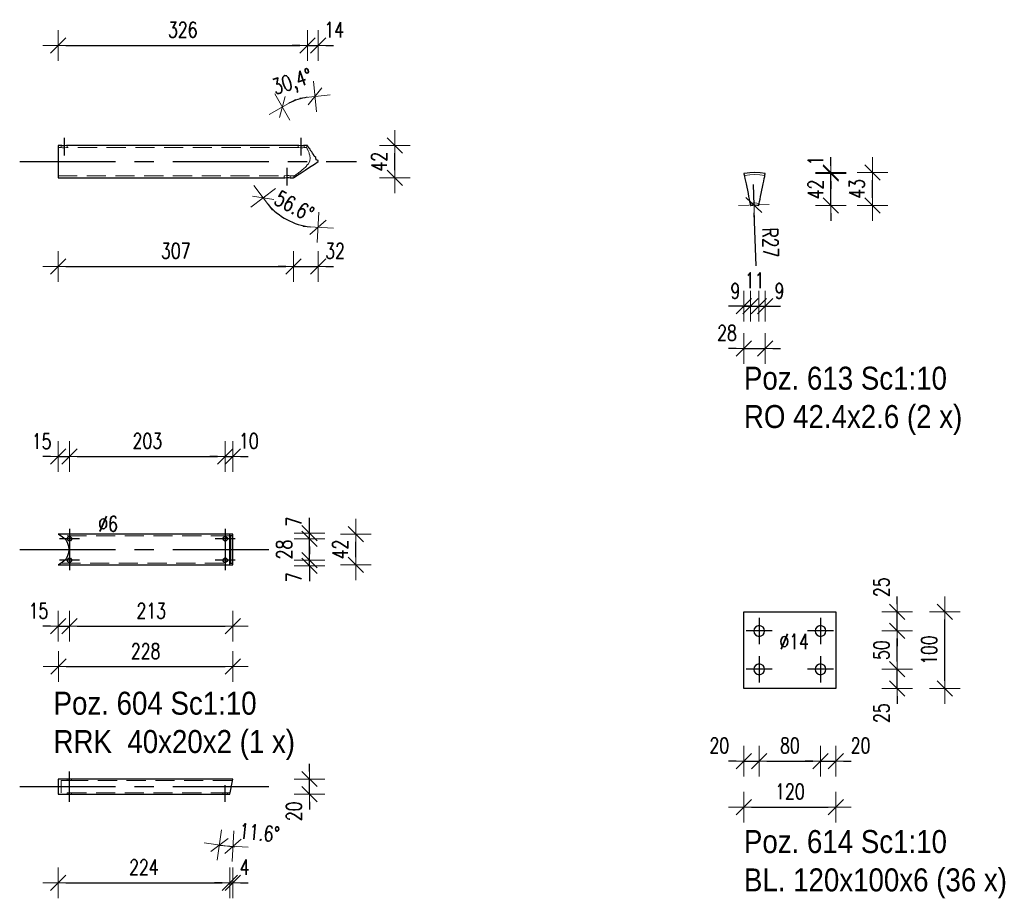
# Model space of a CAD drawing. Header units: millimetres. Extents: x -848 to 5, y 10127 to 10797.
# Tile 28 of 39: x -394 to -266, y 10272 to 10386. Entities that reach past the tile are written whole.
import ezdxf

# ---------------------------------------------------------------- set-up
doc = ezdxf.new("R2010")
doc.units = ezdxf.units.MM
doc.header["$LTSCALE"] = 10
doc.linetypes.add('HIDDEN', pattern=[0.375, 0.25, -0.125])
doc.linetypes.add('MITTE', pattern=[2, 1.25, -0.25, 0.25, -0.25])
doc.layers.get('Defpoints').update_dxf_attribs({"color": 1})
for name, color, linetype, lineweight in [('PS_DIM', 4, 'Continuous', 13), ('PS_Hidden', 2, 'HIDDEN', 9), ('PS_Plate', 35, 'Continuous', 30), ('PS_Shape', 161, 'Continuous', 30), ('PS_SOLID', 7, 'Continuous', 30), ('PS_TEXT', 3, 'Continuous', 18)]:
    doc.layers.add(name, color=color, linetype=linetype, lineweight=lineweight)
doc.layers.add('PS_Mid', color=5, linetype='MITTE')
doc.styles.add('gil', font='txt', dxfattribs={"width": 0.9})
doc.styles.add('simplex', font='simplex.shx', dxfattribs={"width": 0.75})
doc.dimstyles.new('1_10_PRZ', dxfattribs={"dimtxt": 2, "dimasz": 1, "dimexe": 2, "dimexo": 5, "dimgap": 1, "dimtad": 1, "dimdec": 0, "dimlfac": 10, "dimtxsty": 'simplex', "dimblk": 'dimznak', "dimcen": 2, "dimse1": 1, "dimse2": 1, "dimclrt": 3, "dimadec": 1, "dimazin": 0, "dimtfac": 1, "dimtdec": 0, "dimtix": 1, "dimtmove": 2, "dimatfit": 3, "dimldrblk": 'dim-grot', "dimfxl": 1, "dimarcsym": 0})
doc.dimstyles.new('1_10_PRZ_DS1-LS10', dxfattribs={"dimtxt": 2, "dimasz": 1, "dimexe": 2, "dimexo": 5, "dimgap": 1, "dimtad": 1, "dimdec": 0, "dimlfac": 10, "dimtxsty": 'simplex', "dimblk": 'dimznak', "dimcen": 2, "dimse1": 1, "dimse2": 1, "dimclrt": 3, "dimadec": 1, "dimazin": 0, "dimtfac": 1, "dimtdec": 0, "dimtix": 1, "dimtmove": 2, "dimatfit": 3, "dimldrblk": 'dim-grot', "dimfxl": 1, "dimarcsym": 0})

# ---------------------------------------------------------------- blocks, each defined once
blk = doc.blocks.new('dimznak')
at = {"color": 0}
for points in [[(0, 2), (0, -2)], [(-2, 0), (2, 0)]]:
    blk.add_lwpolyline(points, dxfattribs=at)
at = {"color": 2}
blk.add_lwpolyline([(1, 1), (-1, -1)], dxfattribs=at)
blk = doc.blocks.new('*D405')
at = {"layer": 'Defpoints', "color": 0, "transparency": 16777216}
for p in [(-355.24, 10367.93), (-358.45, 10365.81), (-355.24, 10364.08), (-360.48, 10361.15)]:
    blk.add_point(p, dxfattribs=at)
at = {"layer": 'PS_DIM', "color": 0, "lineweight": -2, "transparency": 16777216}
blk.add_arc((-355.24, 10367.93), 8.58, 220.0859, 263.3148, dxfattribs=at)
for p, rotation in [((-362.4, 10363.21), 126.7432919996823), ((-355.24, 10359.36), 356.6574131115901)]:
    blk.add_blockref('dimznak', p, dxfattribs=dict(at, rotation=rotation))
at = {"layer": 'PS_DIM', "color": 3, "transparency": 16777216, "insert": (-358.35, 10362.14), "char_height": 2, "attachment_point": 5, "rotation": 331.7004, "style": 'simplex'}
blk.add_mtext('56.6%%d', dxfattribs=at)
blk = doc.blocks.new('dim-grot')
blk.add_hatch(color=256).paths.add_polyline_path([(0, 0), (-2, 0.5), (-2, -0.5)])
blk.add_lwpolyline([(0, 0), (-2, 0.5), (-2, -0.5), (0, 0)])
blk = doc.blocks.new('*D408')
at = {"layer": 'Defpoints', "color": 0, "transparency": 16777216}
for p in [(-366.34, 10329.45), (-366.34, 10319.45), (-367.36, 10315.93)]:
    blk.add_point(p, dxfattribs=at)
at = {"layer": 'PS_DIM', "color": 0, "lineweight": -2, "transparency": 16777216}
for p, q in [((-368.36, 10329.45), (-369.36, 10329.45)), ((-367.36, 10329.45), (-366.34, 10329.45)), ((-365.34, 10329.45), (-364.34, 10329.45))]:
    blk.add_line(p, q, dxfattribs=at)
blk.add_blockref('dimznak', (-367.36, 10329.45), dxfattribs=at)
at = {"layer": 'PS_DIM', "color": 0, "lineweight": -2, "transparency": 16777216, "rotation": 180}
blk.add_blockref('dimznak', (-366.34, 10329.45), dxfattribs=at)
at = {"layer": 'PS_DIM', "color": 3, "transparency": 16777216, "insert": (-364.27, 10331.49), "char_height": 2, "attachment_point": 5, "style": 'simplex'}
blk.add_mtext('10', dxfattribs=at)
blk = doc.blocks.new('*D409')
at = {"layer": 'Defpoints', "color": 0, "transparency": 16777216}
for p in [(-367.36, 10315.93), (-356.34, 10315.93), (-389.86, 10315.21)]:
    blk.add_point(p, dxfattribs=at)
at = {"layer": 'PS_DIM', "color": 0, "lineweight": -2, "transparency": 16777216}
for p, q in [((-356.34, 10316.93), (-356.34, 10317.93)), ((-356.34, 10315.21), (-356.34, 10315.93)), ((-356.34, 10314.21), (-356.34, 10313.21))]:
    blk.add_line(p, q, dxfattribs=at)
for p, rotation in [((-356.34, 10315.93), 270), ((-356.34, 10315.21), 90)]:
    blk.add_blockref('dimznak', p, dxfattribs=dict(at, rotation=rotation))
at = {"layer": 'PS_DIM', "color": 3, "transparency": 16777216, "insert": (-358.38, 10313.71), "char_height": 2, "attachment_point": 5, "rotation": 90, "style": 'simplex'}
blk.add_mtext('7', dxfattribs=at)
blk = doc.blocks.new('*D410')
at = {"layer": 'Defpoints', "color": 0, "transparency": 16777216}
for p in [(-367.36, 10318.73), (-356.34, 10318.73), (-367.36, 10315.93)]:
    blk.add_point(p, dxfattribs=at)
at = {"layer": 'PS_DIM', "color": 0, "lineweight": -2, "transparency": 16777216}
for p, q in [((-356.34, 10319.73), (-356.34, 10320.73)), ((-356.34, 10315.93), (-356.34, 10318.73)), ((-356.34, 10314.93), (-356.34, 10313.93))]:
    blk.add_line(p, q, dxfattribs=at)
for p, rotation in [((-356.34, 10318.73), 270), ((-356.34, 10315.93), 90)]:
    blk.add_blockref('dimznak', p, dxfattribs=dict(at, rotation=rotation))
at = {"layer": 'PS_DIM', "color": 3, "transparency": 16777216, "insert": (-359.65, 10317.33), "char_height": 2, "attachment_point": 5, "rotation": 90, "style": 'simplex'}
blk.add_mtext('28', dxfattribs=at)
blk = doc.blocks.new('*D411')
at = {"layer": 'Defpoints', "color": 0, "transparency": 16777216}
for p in [(-366.34, 10319.45), (-356.34, 10319.45), (-367.36, 10318.73)]:
    blk.add_point(p, dxfattribs=at)
at = {"layer": 'PS_DIM', "color": 0, "lineweight": -2, "transparency": 16777216}
for p, q in [((-356.34, 10320.45), (-356.34, 10321.45)), ((-356.34, 10318.73), (-356.34, 10319.45)), ((-356.34, 10317.73), (-356.34, 10316.73))]:
    blk.add_line(p, q, dxfattribs=at)
for p, rotation in [((-356.34, 10319.45), 270), ((-356.34, 10318.73), 90)]:
    blk.add_blockref('dimznak', p, dxfattribs=dict(at, rotation=rotation))
at = {"layer": 'PS_DIM', "color": 3, "transparency": 16777216, "insert": (-358.38, 10320.95), "char_height": 2, "attachment_point": 5, "rotation": 90, "style": 'simplex'}
blk.add_mtext('7', dxfattribs=at)
blk = doc.blocks.new('*D414')
at = {"layer": 'Defpoints', "color": 0, "transparency": 16777216}
for p in [(-366.34, 10287.39), (-366.76, 10285.39), (-366.34, 10273.83)]:
    blk.add_point(p, dxfattribs=at)
at = {"layer": 'PS_DIM', "color": 0, "lineweight": -2, "transparency": 16777216}
for p, q in [((-367.76, 10273.83), (-368.76, 10273.83)), ((-366.76, 10273.83), (-366.34, 10273.83)), ((-365.34, 10273.83), (-364.34, 10273.83))]:
    blk.add_line(p, q, dxfattribs=at)
blk.add_blockref('dimznak', (-366.76, 10273.83), dxfattribs=at)
at = {"layer": 'PS_DIM', "color": 0, "lineweight": -2, "transparency": 16777216, "rotation": 180}
blk.add_blockref('dimznak', (-366.34, 10273.83), dxfattribs=at)
at = {"layer": 'PS_DIM', "color": 3, "transparency": 16777216, "insert": (-364.81, 10275.87), "char_height": 2, "attachment_point": 5, "style": 'simplex'}
blk.add_mtext('4', dxfattribs=at)
blk = doc.blocks.new('*D415')
at = {"layer": 'Defpoints', "color": 0, "transparency": 16777216}
for p in [(-366.34, 10287.39), (-356.34, 10287.39), (-366.34, 10285.39)]:
    blk.add_point(p, dxfattribs=at)
at = {"layer": 'PS_DIM', "color": 0, "lineweight": -2, "transparency": 16777216}
for p, q in [((-356.34, 10288.39), (-356.34, 10289.39)), ((-356.34, 10285.39), (-356.34, 10287.39)), ((-356.34, 10284.39), (-356.34, 10283.39))]:
    blk.add_line(p, q, dxfattribs=at)
for p, rotation in [((-356.34, 10287.39), 270), ((-356.34, 10285.39), 90)]:
    blk.add_blockref('dimznak', p, dxfattribs=dict(at, rotation=rotation))
at = {"layer": 'PS_DIM', "color": 3, "transparency": 16777216, "insert": (-358.38, 10283.17), "char_height": 2, "attachment_point": 5, "rotation": 90, "style": 'simplex'}
blk.add_mtext('20', dxfattribs=at)
blk = doc.blocks.new('*D438')
at = {"layer": 'Defpoints', "color": 0, "transparency": 16777216}
for p in [(-299.67, 10362.22), (-296.88, 10362.22), (-296.88, 10343.54)]:
    blk.add_point(p, dxfattribs=at)
at = {"layer": 'PS_DIM', "color": 0, "lineweight": -2, "transparency": 16777216}
for p, q in [((-300.67, 10343.54), (-301.67, 10343.54)), ((-299.67, 10343.54), (-296.88, 10343.54)), ((-295.88, 10343.54), (-294.88, 10343.54))]:
    blk.add_line(p, q, dxfattribs=at)
blk.add_blockref('dimznak', (-299.67, 10343.54), dxfattribs=at)
at = {"layer": 'PS_DIM', "color": 0, "lineweight": -2, "transparency": 16777216, "rotation": 180}
blk.add_blockref('dimznak', (-296.88, 10343.54), dxfattribs=at)
at = {"layer": 'PS_DIM', "color": 3, "transparency": 16777216, "insert": (-301.88, 10345.58), "char_height": 2, "attachment_point": 5, "style": 'simplex'}
blk.add_mtext('28', dxfattribs=at)
blk = doc.blocks.new('*D440')
at = {"layer": 'Defpoints', "color": 0, "transparency": 16777216}
for p in [(-297.67, 10301.7), (-299.67, 10299.2), (-297.67, 10289.73)]:
    blk.add_point(p, dxfattribs=at)
at = {"layer": 'PS_DIM', "color": 0, "lineweight": -2, "transparency": 16777216}
for p, q in [((-300.67, 10289.73), (-301.67, 10289.73)), ((-299.67, 10289.73), (-297.67, 10289.73)), ((-296.67, 10289.73), (-295.67, 10289.73))]:
    blk.add_line(p, q, dxfattribs=at)
blk.add_blockref('dimznak', (-299.67, 10289.73), dxfattribs=at)
at = {"layer": 'PS_DIM', "color": 0, "lineweight": -2, "transparency": 16777216, "rotation": 180}
blk.add_blockref('dimznak', (-297.67, 10289.73), dxfattribs=at)
at = {"layer": 'PS_DIM', "color": 3, "transparency": 16777216, "insert": (-302.88, 10291.77), "char_height": 2, "attachment_point": 5, "style": 'simplex'}
blk.add_mtext('20', dxfattribs=at)
blk = doc.blocks.new('*D442')
at = {"layer": 'Defpoints', "color": 0, "transparency": 16777216}
for p in [(-289.67, 10301.7), (-287.67, 10299.2), (-287.67, 10289.73)]:
    blk.add_point(p, dxfattribs=at)
at = {"layer": 'PS_DIM', "color": 0, "lineweight": -2, "transparency": 16777216}
for p, q in [((-290.67, 10289.73), (-291.67, 10289.73)), ((-289.67, 10289.73), (-287.67, 10289.73)), ((-286.67, 10289.73), (-285.67, 10289.73))]:
    blk.add_line(p, q, dxfattribs=at)
blk.add_blockref('dimznak', (-289.67, 10289.73), dxfattribs=at)
at = {"layer": 'PS_DIM', "color": 0, "lineweight": -2, "transparency": 16777216, "rotation": 180}
blk.add_blockref('dimznak', (-287.67, 10289.73), dxfattribs=at)
at = {"layer": 'PS_DIM', "color": 3, "transparency": 16777216, "insert": (-284.45, 10291.77), "char_height": 2, "attachment_point": 5, "style": 'simplex'}
blk.add_mtext('20', dxfattribs=at)
blk = doc.blocks.new('*D445')
at = {"layer": 'Defpoints', "color": 0, "transparency": 16777216}
for p in [(-289.67, 10301.7), (-279.67, 10301.7), (-287.67, 10299.2)]:
    blk.add_point(p, dxfattribs=at)
at = {"layer": 'PS_DIM', "color": 0, "lineweight": -2, "transparency": 16777216}
for p, q in [((-279.67, 10302.7), (-279.67, 10303.7)), ((-279.67, 10299.2), (-279.67, 10301.7)), ((-279.67, 10298.2), (-279.67, 10297.2))]:
    blk.add_line(p, q, dxfattribs=at)
for p, rotation in [((-279.67, 10301.7), 270), ((-279.67, 10299.2), 90)]:
    blk.add_blockref('dimznak', p, dxfattribs=dict(at, rotation=rotation))
at = {"layer": 'PS_DIM', "color": 3, "transparency": 16777216, "insert": (-281.71, 10295.98), "char_height": 2, "attachment_point": 5, "rotation": 90, "style": 'simplex'}
blk.add_mtext('25', dxfattribs=at)
blk = doc.blocks.new('*D447')
at = {"layer": 'Defpoints', "color": 0, "transparency": 16777216}
for p in [(-287.67, 10309.2), (-279.67, 10309.2), (-289.67, 10306.7)]:
    blk.add_point(p, dxfattribs=at)
at = {"layer": 'PS_DIM', "color": 0, "lineweight": -2, "transparency": 16777216}
for p, q in [((-279.67, 10310.2), (-279.67, 10311.2)), ((-279.67, 10306.7), (-279.67, 10309.2)), ((-279.67, 10305.7), (-279.67, 10304.7))]:
    blk.add_line(p, q, dxfattribs=at)
for p, rotation in [((-279.67, 10309.2), 270), ((-279.67, 10306.7), 90)]:
    blk.add_blockref('dimznak', p, dxfattribs=dict(at, rotation=rotation))
at = {"layer": 'PS_DIM', "color": 3, "transparency": 16777216, "insert": (-281.71, 10312.41), "char_height": 2, "attachment_point": 5, "rotation": 90, "style": 'simplex'}
blk.add_mtext('25', dxfattribs=at)
blk = doc.blocks.new('*D558')
at = {"layer": 'Defpoints', "color": 0, "transparency": 16777216}
for p in [(-357.14, 10376.24), (-355.64, 10376.44), (-356.62, 10370.04), (-355.24, 10367.93), (-355.24, 10367.93)]:
    blk.add_point(p, dxfattribs=at)
at = {"layer": 'PS_DIM', "color": 0, "lineweight": -2, "transparency": 16777216}
blk.add_arc((-355.24, 10367.93), 8.52, 99.4589, 116.4472, dxfattribs=at)
for p, rotation in [((-355.64, 10376.44), 6.095040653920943), ((-359.9, 10375.06), 209.8110483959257)]:
    blk.add_blockref('dimznak', p, dxfattribs=dict(at, rotation=rotation))
at = {"layer": 'PS_DIM', "color": 3, "transparency": 16777216, "insert": (-358.54, 10378.12), "char_height": 2, "attachment_point": 5, "rotation": 17.953, "style": 'simplex'}
blk.add_mtext('30,4°', dxfattribs=at)
blk = doc.blocks.new('*D560')
at = {"layer": 'Defpoints', "color": 0, "transparency": 16777216}
for p in [(-355.24, 10367.93), (-358.45, 10365.81), (-355.24, 10354.25)]:
    blk.add_point(p, dxfattribs=at)
at = {"layer": 'PS_DIM', "color": 0, "lineweight": -2, "transparency": 16777216}
for p, q in [((-359.45, 10354.25), (-360.45, 10354.25)), ((-358.45, 10354.25), (-355.24, 10354.25)), ((-354.24, 10354.25), (-353.24, 10354.25))]:
    blk.add_line(p, q, dxfattribs=at)
blk.add_blockref('dimznak', (-358.45, 10354.25), dxfattribs=at)
at = {"layer": 'PS_DIM', "color": 0, "lineweight": -2, "transparency": 16777216, "rotation": 180}
blk.add_blockref('dimznak', (-355.24, 10354.25), dxfattribs=at)
at = {"layer": 'PS_DIM', "color": 3, "transparency": 16777216, "insert": (-353.02, 10356.29), "char_height": 2, "attachment_point": 5, "style": 'simplex'}
blk.add_mtext('32', dxfattribs=at)
blk = doc.blocks.new('*D562')
at = {"layer": 'Defpoints', "color": 0, "transparency": 16777216}
for p in [(-355.24, 10383.1), (-356.62, 10370.04), (-355.24, 10367.93)]:
    blk.add_point(p, dxfattribs=at)
at = {"layer": 'PS_DIM', "color": 0, "lineweight": -2, "transparency": 16777216}
for p, q in [((-357.62, 10383.1), (-358.62, 10383.1)), ((-356.62, 10383.1), (-355.24, 10383.1)), ((-354.24, 10383.1), (-353.24, 10383.1))]:
    blk.add_line(p, q, dxfattribs=at)
blk.add_blockref('dimznak', (-356.62, 10383.1), dxfattribs=at)
at = {"layer": 'PS_DIM', "color": 0, "lineweight": -2, "transparency": 16777216, "rotation": 180}
blk.add_blockref('dimznak', (-355.24, 10383.1), dxfattribs=at)
at = {"layer": 'PS_DIM', "color": 3, "transparency": 16777216, "insert": (-353.13, 10385.14), "char_height": 2, "attachment_point": 5, "style": 'simplex'}
blk.add_mtext('14', dxfattribs=at)
blk = doc.blocks.new('*D563')
at = {"layer": 'Defpoints', "color": 0, "transparency": 16777216}
for p in [(-387.67, 10315.93), (-389.17, 10315.33), (-387.67, 10307.33)]:
    blk.add_point(p, dxfattribs=at)
at = {"layer": 'PS_DIM', "color": 0, "lineweight": -2, "transparency": 16777216}
for p, q in [((-390.17, 10307.33), (-391.17, 10307.33)), ((-389.17, 10307.33), (-387.67, 10307.33)), ((-386.67, 10307.33), (-385.67, 10307.33))]:
    blk.add_line(p, q, dxfattribs=at)
blk.add_blockref('dimznak', (-389.17, 10307.33), dxfattribs=at)
at = {"layer": 'PS_DIM', "color": 0, "lineweight": -2, "transparency": 16777216, "rotation": 180}
blk.add_blockref('dimznak', (-387.67, 10307.33), dxfattribs=at)
at = {"layer": 'PS_DIM', "color": 3, "transparency": 16777216, "insert": (-391.72, 10309.33), "char_height": 2, "attachment_point": 5, "style": 'simplex'}
blk.add_mtext('15', dxfattribs=at)
blk = doc.blocks.new('*D565')
at = {"layer": 'Defpoints', "color": 0, "transparency": 16777216}
for p in [(-387.67, 10329.45), (-389.15, 10319.33), (-387.67, 10318.73)]:
    blk.add_point(p, dxfattribs=at)
at = {"layer": 'PS_DIM', "color": 0, "lineweight": -2, "transparency": 16777216}
for p, q in [((-390.15, 10329.45), (-391.15, 10329.45)), ((-389.15, 10329.45), (-387.67, 10329.45)), ((-386.67, 10329.45), (-385.67, 10329.45))]:
    blk.add_line(p, q, dxfattribs=at)
blk.add_blockref('dimznak', (-389.15, 10329.45), dxfattribs=at)
at = {"layer": 'PS_DIM', "color": 0, "lineweight": -2, "transparency": 16777216, "rotation": 180}
blk.add_blockref('dimznak', (-387.67, 10329.45), dxfattribs=at)
at = {"layer": 'PS_DIM', "color": 3, "transparency": 16777216, "insert": (-391.3, 10331.45), "char_height": 2, "attachment_point": 5, "style": 'simplex'}
blk.add_mtext('15', dxfattribs=at)
blk = doc.blocks.new('*D609')
at = {"layer": 'Defpoints', "color": 0, "transparency": 16777216}
for p in [(-296.88, 10366.37), (-288.31, 10366.37), (-297.74, 10362.22)]:
    blk.add_point(p, dxfattribs=at)
at = {"layer": 'PS_DIM', "color": 0, "lineweight": -2, "transparency": 16777216}
for p, q in [((-288.31, 10367.37), (-288.31, 10368.37)), ((-288.31, 10362.22), (-288.31, 10366.37)), ((-288.31, 10361.22), (-288.31, 10360.22))]:
    blk.add_line(p, q, dxfattribs=at)
for p, rotation in [((-288.31, 10366.37), 270), ((-288.31, 10362.22), 90)]:
    blk.add_blockref('dimznak', p, dxfattribs=dict(at, rotation=rotation))
at = {"layer": 'PS_DIM', "color": 3, "transparency": 16777216, "insert": (-290.31, 10364.3), "char_height": 2, "attachment_point": 5, "rotation": 90, "style": 'simplex'}
blk.add_mtext('42', dxfattribs=at)
blk = doc.blocks.new('*D610')
at = {"layer": 'Defpoints', "color": 0, "transparency": 16777216}
for p in [(-298.23, 10366.52), (-296.88, 10366.37), (-288.31, 10366.52)]:
    blk.add_point(p, dxfattribs=at)
at = {"layer": 'PS_DIM', "color": 0, "lineweight": -2, "transparency": 16777216}
for p, q in [((-288.31, 10367.52), (-288.31, 10368.52)), ((-288.31, 10366.37), (-288.31, 10366.52)), ((-288.31, 10365.37), (-288.31, 10364.37))]:
    blk.add_line(p, q, dxfattribs=at)
for p, rotation in [((-288.31, 10366.52), 270), ((-288.31, 10366.37), 90)]:
    blk.add_blockref('dimznak', p, dxfattribs=dict(at, rotation=rotation))
at = {"layer": 'PS_DIM', "color": 3, "transparency": 16777216, "insert": (-290.31, 10368.06), "char_height": 2, "attachment_point": 5, "rotation": 90, "style": 'simplex'}
blk.add_mtext('1', dxfattribs=at)
blk = doc.blocks.new('*D611')
at = {"layer": 'Defpoints', "color": 0, "transparency": 16777216}
for p in [(-299.67, 10366.37), (-298.81, 10362.22), (-298.81, 10349.06)]:
    blk.add_point(p, dxfattribs=at)
at = {"layer": 'PS_DIM', "color": 0, "lineweight": -2, "transparency": 16777216}
for p, q in [((-300.67, 10349.06), (-301.67, 10349.06)), ((-299.67, 10349.06), (-298.81, 10349.06)), ((-297.81, 10349.06), (-296.81, 10349.06))]:
    blk.add_line(p, q, dxfattribs=at)
blk.add_blockref('dimznak', (-299.67, 10349.06), dxfattribs=at)
at = {"layer": 'PS_DIM', "color": 0, "lineweight": -2, "transparency": 16777216, "rotation": 180}
blk.add_blockref('dimznak', (-298.81, 10349.06), dxfattribs=at)
at = {"layer": 'PS_DIM', "color": 3, "transparency": 16777216, "insert": (-300.79, 10351.06), "char_height": 2, "attachment_point": 5, "style": 'simplex'}
blk.add_mtext('9', dxfattribs=at)
blk = doc.blocks.new('*D612')
at = {"layer": 'Defpoints', "color": 0, "transparency": 16777216}
for p in [(-298.81, 10362.22), (-297.74, 10362.22), (-297.74, 10349.06)]:
    blk.add_point(p, dxfattribs=at)
at = {"layer": 'PS_DIM', "color": 0, "lineweight": -2, "transparency": 16777216}
for p, q in [((-299.81, 10349.06), (-300.81, 10349.06)), ((-298.81, 10349.06), (-297.74, 10349.06)), ((-296.74, 10349.06), (-295.74, 10349.06))]:
    blk.add_line(p, q, dxfattribs=at)
blk.add_blockref('dimznak', (-298.81, 10349.06), dxfattribs=at)
at = {"layer": 'PS_DIM', "color": 0, "lineweight": -2, "transparency": 16777216, "rotation": 180}
blk.add_blockref('dimznak', (-297.74, 10349.06), dxfattribs=at)
at = {"layer": 'PS_DIM', "color": 3, "transparency": 16777216, "insert": (-298.27, 10352.44), "char_height": 2, "attachment_point": 5, "style": 'simplex'}
blk.add_mtext('11', dxfattribs=at)
blk = doc.blocks.new('*D613')
at = {"layer": 'Defpoints', "color": 0, "transparency": 16777216}
for p in [(-296.88, 10366.37), (-297.74, 10362.22), (-296.88, 10349.06)]:
    blk.add_point(p, dxfattribs=at)
at = {"layer": 'PS_DIM', "color": 0, "lineweight": -2, "transparency": 16777216}
for p, q in [((-298.74, 10349.06), (-299.74, 10349.06)), ((-297.74, 10349.06), (-296.88, 10349.06)), ((-295.88, 10349.06), (-294.88, 10349.06))]:
    blk.add_line(p, q, dxfattribs=at)
blk.add_blockref('dimznak', (-297.74, 10349.06), dxfattribs=at)
at = {"layer": 'PS_DIM', "color": 0, "lineweight": -2, "transparency": 16777216, "rotation": 180}
blk.add_blockref('dimznak', (-296.88, 10349.06), dxfattribs=at)
at = {"layer": 'PS_DIM', "color": 3, "transparency": 16777216, "insert": (-295.03, 10351.06), "char_height": 2, "attachment_point": 5, "style": 'simplex'}
blk.add_mtext('9', dxfattribs=at)
blk = doc.blocks.new('*D614')
at = {"layer": 'Defpoints', "color": 0, "transparency": 16777216}
for p in [(-298.46, 10364.95), (-298.37, 10362.27)]:
    blk.add_point(p, dxfattribs=at)
at = {"layer": 'PS_DIM', "color": 0, "lineweight": -2, "transparency": 16777216}
for p, q in [((-298.46, 10364.95), (-298.37, 10362.27)), ((-298.09, 10354.35), (-298.33, 10361.27))]:
    blk.add_line(p, q, dxfattribs=at)
at = {"layer": 'PS_DIM', "color": 0, "lineweight": -2, "transparency": 16777216, "rotation": 91.95590737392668}
blk.add_blockref('dimznak', (-298.37, 10362.27), dxfattribs=at)
at = {"layer": 'PS_DIM', "color": 3, "transparency": 16777216, "insert": (-296.2, 10357.38), "char_height": 2, "attachment_point": 5, "rotation": 271.9559, "style": 'simplex'}
blk.add_mtext('R27', dxfattribs=at)
blk = doc.blocks.new('*X753')
at = {"layer": 'PS_Hidden', "color": 2, "linetype": 'HIDDEN'}
for p, q in [((-388.75, 10369.78), (-389.17, 10369.78)), ((-388.75, 10370.04), (-388.75, 10369.78)), ((-388.7, 10369.78), (-388.75, 10369.78)), ((-388.57, 10369.75), (-388.7, 10369.78)), ((-388.3, 10369.74), (-388.57, 10369.75)), ((-388.06, 10369.77), (-388.3, 10369.74)), ((-388.04, 10369.78), (-388.06, 10369.77)), ((-387.97, 10369.78), (-388.04, 10369.78)), ((-387.97, 10370.04), (-387.97, 10369.78)), ((-357.83, 10369.78), (-387.97, 10369.78)), ((-357.83, 10369.78), (-357.83, 10370.04)), ((-357.77, 10369.78), (-357.83, 10369.78)), ((-357.74, 10369.77), (-357.77, 10369.78)), ((-357.5, 10369.74), (-357.74, 10369.77)), ((-357.23, 10369.75), (-357.5, 10369.74)), ((-357.1, 10369.78), (-357.23, 10369.75)), ((-357.06, 10369.78), (-357.1, 10369.78)), ((-357.06, 10369.78), (-357.06, 10370.04)), ((-356.75, 10369.78), (-357.06, 10369.78)), ((-356.75, 10369.78), (-356.64, 10370.04)), ((-356.73, 10369.78), (-356.75, 10369.78)), ((-356.72, 10369.73), (-356.73, 10369.78)), ((-356.69, 10369.71), (-356.72, 10369.73)), ((-356.65, 10369.59), (-356.69, 10369.71)), ((-356.62, 10369.56), (-356.65, 10369.59)), ((-356.52, 10369.34), (-356.62, 10369.56)), ((-356.4, 10369.07), (-356.52, 10369.34)), ((-356.52, 10369.34), (-356.52, 10369.34)), ((-356.38, 10368.96), (-356.4, 10369.07)), ((-356.29, 10368.75), (-356.38, 10368.96)), ((-356.26, 10368.4), (-356.29, 10368.75)), ((-356.29, 10368.02), (-356.25, 10368.4)), ((-356.25, 10368.4), (-356.26, 10368.4)), ((-357.55, 10366.65), (-357.27, 10366.89)), ((-357.27, 10366.89), (-357.19, 10366.95)), ((-357.19, 10366.95), (-356.81, 10367.28)), ((-356.81, 10367.28), (-356.64, 10367.5)), ((-356.64, 10367.5), (-356.49, 10367.65)), ((-356.49, 10367.65), (-356.29, 10368.02)), ((-389.17, 10366.07), (-359.65, 10366.07)), ((-359.65, 10366.07), (-359.56, 10366.1)), ((-359.65, 10366.07), (-359.65, 10365.81)), ((-359.56, 10366.1), (-359.35, 10366.11)), ((-359.35, 10366.11), (-359.32, 10366.11)), ((-359.32, 10366.11), (-359.21, 10366.11)), ((-359.21, 10366.11), (-359.05, 10366.11)), ((-359.05, 10366.11), (-358.88, 10366.08)), ((-358.88, 10366.08), (-358.88, 10366.07)), ((-358.88, 10366.07), (-358.34, 10366.07)), ((-358.88, 10365.82), (-358.88, 10366.07)), ((-358.34, 10366.07), (-358.45, 10365.81)), ((-358.34, 10366.07), (-358.28, 10366.11)), ((-358.28, 10366.11), (-358.27, 10366.12)), ((-358.27, 10366.12), (-358.12, 10366.22)), ((-358.12, 10366.22), (-358.06, 10366.28)), ((-358.06, 10366.28), (-357.87, 10366.4)), ((-357.87, 10366.4), (-357.73, 10366.53)), ((-357.73, 10366.53), (-357.55, 10366.65))]:
    blk.add_line(p, q, dxfattribs=at)
at = {"layer": 'PS_Mid', "color": 5, "linetype": 'MITTE'}
for p, q in [((-388.37, 10371.05), (-388.37, 10368.74)), ((-357.43, 10368.74), (-357.43, 10371.05)), ((-394.17, 10367.93), (-350.24, 10367.93)), ((-359.25, 10364.81), (-359.25, 10367.12))]:
    blk.add_line(p, q, dxfattribs=at)
at = {"layer": 'PS_SOLID', "color": 7, "linetype": 'Continuous'}
for p, q in [((-388.68, 10370.04), (-389.17, 10370.04)), ((-389.17, 10370.04), (-389.17, 10369.95)), ((-389.17, 10369.95), (-389.17, 10369.78)), ((-389.17, 10369.78), (-389.17, 10369.54)), ((-389.17, 10369.54), (-389.17, 10369.23)), ((-388.57, 10370.01), (-388.68, 10370.04)), ((-388.3, 10370), (-388.57, 10370.01)), ((-388.06, 10370.03), (-388.3, 10370)), ((-388.05, 10370.04), (-388.06, 10370.03)), ((-357.76, 10370.04), (-388.05, 10370.04)), ((-357.74, 10370.03), (-357.76, 10370.04)), ((-357.5, 10370), (-357.74, 10370.03)), ((-357.23, 10370.01), (-357.5, 10370)), ((-357.12, 10370.04), (-357.23, 10370.01)), ((-356.62, 10370.04), (-357.12, 10370.04)), ((-356.61, 10370), (-356.62, 10370.04)), ((-356.56, 10369.95), (-356.61, 10370)), ((-356.53, 10369.87), (-356.56, 10369.95)), ((-356.45, 10369.78), (-356.53, 10369.87)), ((-356.39, 10369.66), (-356.45, 10369.78)), ((-356.28, 10369.54), (-356.39, 10369.66)), ((-356.21, 10369.38), (-356.28, 10369.54)), ((-356.07, 10369.23), (-356.21, 10369.38)), ((-389.17, 10369.23), (-389.17, 10368.86)), ((-389.17, 10368.86), (-389.17, 10368.46)), ((-389.17, 10368.46), (-389.17, 10368.04)), ((-355.98, 10369.03), (-356.07, 10369.23)), ((-355.83, 10368.86), (-355.98, 10369.03)), ((-355.74, 10368.64), (-355.83, 10368.86)), ((-355.54, 10368.46), (-355.74, 10368.64)), ((-355.48, 10368.18), (-355.54, 10368.46)), ((-355.24, 10368.09), (-355.48, 10368.18)), ((-355.24, 10368.04), (-355.24, 10368.09)), ((-389.17, 10368.04), (-389.17, 10368.02)), ((-389.17, 10368.02), (-389.17, 10367.61)), ((-389.17, 10367.61), (-389.17, 10367.19)), ((-389.17, 10367.19), (-389.17, 10366.81)), ((-389.17, 10366.81), (-389.17, 10366.47)), ((-357.45, 10366.47), (-356.94, 10366.81)), ((-356.94, 10366.81), (-356.35, 10367.19)), ((-356.35, 10367.19), (-355.72, 10367.61)), ((-355.72, 10367.61), (-355.24, 10367.93)), ((-355.24, 10367.93), (-355.24, 10368.04)), ((-389.17, 10366.47), (-389.17, 10366.19)), ((-389.17, 10366.19), (-389.17, 10365.98)), ((-389.17, 10365.98), (-389.17, 10365.85)), ((-389.17, 10365.85), (-389.17, 10365.81)), ((-389.17, 10365.81), (-359.65, 10365.81)), ((-359.65, 10365.81), (-359.56, 10365.84)), ((-359.56, 10365.84), (-359.32, 10365.85)), ((-359.32, 10365.85), (-359.05, 10365.85)), ((-359.05, 10365.85), (-358.88, 10365.82)), ((-358.88, 10365.82), (-358.88, 10365.81)), ((-358.88, 10365.81), (-358.45, 10365.81)), ((-358.45, 10365.81), (-358.39, 10365.85)), ((-358.39, 10365.85), (-358.19, 10365.98)), ((-358.19, 10365.98), (-357.88, 10366.19)), ((-357.88, 10366.19), (-357.45, 10366.47))]:
    blk.add_line(p, q, dxfattribs=at)
blk = doc.blocks.new('*X754')
at = {"layer": 'PS_Hidden', "color": 2, "linetype": 'HIDDEN'}
for p, q in [((-366.71, 10319.13), (-388.74, 10319.13)), ((-388.74, 10315.53), (-366.71, 10315.53))]:
    blk.add_line(p, q, dxfattribs=at)
at = {"layer": 'PS_Mid', "color": 5, "linetype": 'MITTE'}
for p, q in [((-387.67, 10320.03), (-387.67, 10317.43)), ((-387.67, 10320.03), (-387.67, 10317.43)), ((-367.36, 10320.03), (-367.36, 10317.43)), ((-386.37, 10318.73), (-388.97, 10318.73)), ((-386.37, 10318.73), (-388.97, 10318.73)), ((-366.06, 10318.73), (-368.66, 10318.73)), ((-394.17, 10317.33), (-361.34, 10317.33)), ((-387.67, 10317.23), (-387.67, 10314.63)), ((-387.67, 10317.23), (-387.67, 10314.63)), ((-367.36, 10317.23), (-367.36, 10314.63)), ((-386.37, 10315.93), (-388.97, 10315.93)), ((-386.37, 10315.93), (-388.97, 10315.93)), ((-366.06, 10315.93), (-368.66, 10315.93))]:
    blk.add_line(p, q, dxfattribs=at)
at = {"layer": 'PS_SOLID', "color": 7, "linetype": 'Continuous'}
for p, q in [((-387.72, 10319.33), (-389.17, 10319.33)), ((-389.17, 10319.33), (-389.12, 10319.32)), ((-389.12, 10319.32), (-388.74, 10319.13)), ((-367.41, 10319.33), (-387.72, 10319.33)), ((-366.76, 10319.33), (-367.41, 10319.33)), ((-366.34, 10319.33), (-366.76, 10319.33)), ((-366.76, 10319.13), (-366.76, 10319.33)), ((-366.34, 10318.63), (-366.34, 10319.33)), ((-388.74, 10319.13), (-388.4, 10318.87)), ((-388.4, 10318.87), (-388.12, 10318.54)), ((-388.12, 10318.54), (-387.91, 10318.17)), ((-387.97, 10318.73), (-387.9, 10318.93)), ((-387.9, 10318.54), (-387.97, 10318.73)), ((-387.91, 10318.17), (-387.78, 10317.76)), ((-387.9, 10318.93), (-387.72, 10319.03)), ((-387.72, 10318.44), (-387.9, 10318.54)), ((-387.72, 10319.03), (-387.52, 10318.99)), ((-387.52, 10318.47), (-387.72, 10318.44)), ((-387.52, 10318.99), (-387.39, 10318.84)), ((-387.39, 10318.63), (-387.52, 10318.47)), ((-387.39, 10318.84), (-387.39, 10318.63)), ((-367.66, 10318.73), (-367.59, 10318.93)), ((-367.59, 10318.54), (-367.66, 10318.73)), ((-367.59, 10318.93), (-367.41, 10319.03)), ((-367.41, 10318.44), (-367.59, 10318.54)), ((-367.41, 10319.03), (-367.21, 10318.99)), ((-367.21, 10318.47), (-367.41, 10318.44)), ((-367.21, 10318.99), (-367.07, 10318.84)), ((-367.07, 10318.63), (-367.21, 10318.47)), ((-367.07, 10318.84), (-367.07, 10318.63)), ((-366.76, 10315.33), (-366.76, 10319.13)), ((-366.39, 10319.13), (-366.71, 10319.13)), ((-366.71, 10319.13), (-366.71, 10318.63)), ((-366.71, 10318.63), (-366.71, 10315.83)), ((-366.39, 10315.53), (-366.39, 10319.13)), ((-366.34, 10315.83), (-366.34, 10318.63)), ((-387.78, 10316.91), (-387.91, 10316.5)), ((-387.78, 10317.76), (-387.74, 10317.33)), ((-387.74, 10317.33), (-387.78, 10316.91)), ((-388.74, 10315.53), (-389.12, 10315.34)), ((-388.4, 10315.8), (-388.74, 10315.53)), ((-388.12, 10316.12), (-388.4, 10315.8)), ((-387.91, 10316.5), (-388.12, 10316.12)), ((-387.97, 10315.93), (-387.9, 10316.13)), ((-387.9, 10315.74), (-387.97, 10315.93)), ((-387.9, 10316.13), (-387.72, 10316.23)), ((-387.72, 10315.64), (-387.9, 10315.74)), ((-387.72, 10316.23), (-387.52, 10316.19)), ((-387.52, 10315.67), (-387.72, 10315.64)), ((-387.52, 10316.19), (-387.39, 10316.04)), ((-387.39, 10315.83), (-387.52, 10315.67)), ((-387.39, 10316.04), (-387.39, 10315.83)), ((-367.66, 10315.93), (-367.59, 10316.13)), ((-367.59, 10315.74), (-367.66, 10315.93)), ((-367.59, 10316.13), (-367.41, 10316.23)), ((-367.41, 10315.64), (-367.59, 10315.74)), ((-367.41, 10316.23), (-367.21, 10316.19)), ((-367.21, 10315.67), (-367.41, 10315.64)), ((-367.21, 10316.19), (-367.07, 10316.04)), ((-367.07, 10315.83), (-367.21, 10315.67)), ((-367.07, 10316.04), (-367.07, 10315.83)), ((-366.71, 10315.83), (-366.71, 10315.53)), ((-366.71, 10315.53), (-366.39, 10315.53)), ((-366.34, 10315.33), (-366.34, 10315.83)), ((-389.12, 10315.34), (-389.17, 10315.33)), ((-389.17, 10315.33), (-366.76, 10315.33)), ((-366.76, 10315.33), (-366.34, 10315.33))]:
    blk.add_line(p, q, dxfattribs=at)
blk = doc.blocks.new('*X755')
at = {"color": 3, "style": 'gil', "width": 0.9}
for s, p in [('Poz. 604 Sc1:10', (-389.75, 10295.78)), ('RRK  40x20x2 (1 x)', (-389.75, 10290.78))]:
    blk.add_text(s, height=3, dxfattribs=at).set_placement(p)
blk = doc.blocks.new('*X756')
at = {"layer": 'PS_Hidden', "color": 2, "linetype": 'HIDDEN'}
for p, q in [((-388.74, 10285.59), (-388.74, 10287.19)), ((-388.74, 10287.19), (-387.72, 10287.19)), ((-387.97, 10287.39), (-387.97, 10287.19)), ((-387.74, 10287.19), (-387.74, 10287.39)), ((-387.72, 10287.19), (-366.39, 10287.19)), ((-387.39, 10287.19), (-387.39, 10287.39)), ((-366.71, 10285.59), (-388.74, 10285.59)), ((-387.97, 10285.59), (-387.97, 10285.39)), ((-387.74, 10285.39), (-387.74, 10285.59)), ((-387.39, 10285.39), (-387.39, 10285.59)), ((-367.66, 10285.59), (-367.66, 10285.39)), ((-367.07, 10285.39), (-367.07, 10285.59))]:
    blk.add_line(p, q, dxfattribs=at)
at = {"layer": 'PS_Mid', "color": 5, "linetype": 'MITTE'}
for p, q in [((-387.67, 10286.19), (-387.67, 10288.39)), ((-387.67, 10286.19), (-387.67, 10288.39)), ((-394.17, 10286.39), (-361.34, 10286.39)), ((-387.67, 10284.39), (-387.67, 10286.59)), ((-387.67, 10284.39), (-387.67, 10286.59)), ((-367.36, 10284.39), (-367.36, 10286.59)), ((-367.36, 10284.39), (-367.36, 10286.59))]:
    blk.add_line(p, q, dxfattribs=at)
at = {"layer": 'PS_SOLID', "color": 7, "linetype": 'Continuous'}
for p, q in [((-366.34, 10287.39), (-389.17, 10287.39)), ((-389.17, 10287.39), (-389.17, 10285.39)), ((-366.71, 10285.59), (-366.34, 10287.39)), ((-389.17, 10285.39), (-387.72, 10285.39)), ((-387.72, 10285.39), (-367.41, 10285.39)), ((-367.41, 10285.39), (-366.76, 10285.39)), ((-366.76, 10285.39), (-366.71, 10285.59))]:
    blk.add_line(p, q, dxfattribs=at)
blk = doc.blocks.new('*X774')
at = {"layer": 'PS_Hidden', "color": 2, "linetype": 'HIDDEN'}
for p, q in [((-299.53, 10366.14), (-299.61, 10366.12)), ((-298.89, 10366.23), (-299.53, 10366.14)), ((-298.23, 10366.26), (-298.89, 10366.23)), ((-297.58, 10366.22), (-298.23, 10366.26)), ((-296.93, 10366.12), (-297.58, 10366.22)), ((-298.87, 10362.49), (-298.83, 10362.49)), ((-298.87, 10362.48), (-298.83, 10362.48)), ((-298.83, 10362.49), (-298.55, 10362.53)), ((-298.83, 10362.48), (-298.54, 10362.52)), ((-298.82, 10362.23), (-298.78, 10362.24)), ((-298.78, 10362.24), (-298.52, 10362.28)), ((-298.55, 10362.53), (-298.26, 10362.55)), ((-298.54, 10362.52), (-298.26, 10362.54)), ((-298.52, 10362.28), (-298.26, 10362.29)), ((-298.26, 10362.55), (-297.97, 10362.53)), ((-298.26, 10362.54), (-297.97, 10362.52)), ((-298.26, 10362.29), (-297.99, 10362.27)), ((-297.99, 10362.27), (-297.73, 10362.23)), ((-297.97, 10362.53), (-297.68, 10362.49)), ((-297.97, 10362.52), (-297.68, 10362.48))]:
    blk.add_line(p, q, dxfattribs=at)
at = {"layer": 'PS_SOLID', "color": 7, "linetype": 'Continuous'}
for p, q in [((-299.58, 10366.39), (-299.67, 10366.37)), ((-299.67, 10366.37), (-299.66, 10366.33)), ((-299.66, 10366.33), (-299.63, 10366.21)), ((-299.63, 10366.21), (-299.59, 10366)), ((-299.59, 10366), (-299.53, 10365.73)), ((-298.91, 10366.49), (-299.58, 10366.39)), ((-299.53, 10365.73), (-299.46, 10365.4)), ((-298.23, 10366.52), (-298.91, 10366.49)), ((-297.55, 10366.48), (-298.23, 10366.52)), ((-296.88, 10366.37), (-297.55, 10366.48)), ((-297.08, 10365.4), (-297.02, 10365.73)), ((-297.02, 10365.73), (-296.96, 10366)), ((-296.96, 10366), (-296.92, 10366.21)), ((-296.92, 10366.21), (-296.89, 10366.33)), ((-296.89, 10366.33), (-296.88, 10366.37)), ((-299.46, 10365.4), (-299.39, 10365.02)), ((-299.39, 10365.02), (-299.3, 10364.61)), ((-299.3, 10364.61), (-299.22, 10364.19)), ((-297.33, 10364.21), (-297.24, 10364.61)), ((-297.24, 10364.61), (-297.16, 10365.02)), ((-297.16, 10365.02), (-297.08, 10365.4)), ((-299.22, 10364.19), (-299.13, 10363.78)), ((-299.13, 10363.78), (-299.05, 10363.38)), ((-299.05, 10363.38), (-298.98, 10363.03)), ((-298.98, 10363.03), (-298.92, 10362.72)), ((-297.63, 10362.72), (-297.57, 10363.03)), ((-297.57, 10363.03), (-297.5, 10363.38)), ((-297.5, 10363.38), (-297.42, 10363.78)), ((-297.42, 10363.78), (-297.33, 10364.19)), ((-297.33, 10364.19), (-297.33, 10364.21)), ((-298.92, 10362.72), (-298.87, 10362.48)), ((-298.87, 10362.48), (-298.83, 10362.32)), ((-298.83, 10362.32), (-298.82, 10362.23)), ((-298.82, 10362.23), (-298.81, 10362.22)), ((-298.81, 10362.22), (-298.78, 10362.23)), ((-298.78, 10362.23), (-298.52, 10362.26)), ((-298.52, 10362.26), (-298.26, 10362.28)), ((-298.26, 10362.28), (-298, 10362.26)), ((-298, 10362.26), (-297.74, 10362.22)), ((-297.74, 10362.22), (-297.73, 10362.23)), ((-297.73, 10362.23), (-297.72, 10362.32)), ((-297.72, 10362.32), (-297.68, 10362.48)), ((-297.68, 10362.48), (-297.63, 10362.72))]:
    blk.add_line(p, q, dxfattribs=at)
blk = doc.blocks.new('*X775')
at = {"color": 3, "style": 'gil', "width": 0.9}
for s, p in [('Poz. 613 Sc1:10', (-299.67, 10338.18)), ('RO 42.4x2.6 (2 x)', (-299.67, 10333.18))]:
    blk.add_text(s, height=3, dxfattribs=at).set_placement(p)
blk = doc.blocks.new('*X776')
at = {"layer": 'PS_Mid', "color": 5, "linetype": 'MITTE'}
for p, q in [((-297.67, 10308.4), (-297.67, 10305)), ((-289.67, 10308.4), (-289.67, 10305)), ((-295.97, 10306.7), (-299.37, 10306.7)), ((-287.97, 10306.7), (-291.37, 10306.7)), ((-297.67, 10303.4), (-297.67, 10300)), ((-289.67, 10303.4), (-289.67, 10300)), ((-295.97, 10301.7), (-299.37, 10301.7)), ((-287.97, 10301.7), (-291.37, 10301.7))]:
    blk.add_line(p, q, dxfattribs=at)
at = {"layer": 'PS_SOLID', "color": 7, "linetype": 'Continuous'}
for p, q in [((-299.67, 10309.2), (-287.67, 10309.2)), ((-299.67, 10299.2), (-299.67, 10309.2)), ((-287.67, 10309.2), (-287.67, 10299.2)), ((-287.67, 10299.2), (-299.67, 10299.2))]:
    blk.add_line(p, q, dxfattribs=at)
at = {"layer": 'PS_SOLID', "color": 7, "extrusion": (0, 0, -1)}
for centre in [(297.67, 10306.7), (289.67, 10306.7), (297.67, 10301.7), (289.67, 10301.7)]:
    blk.add_circle(centre, 0.7, dxfattribs=at)
blk = doc.blocks.new('*X777')
at = {"color": 3, "style": 'gil', "width": 0.9}
for s, p in [('Poz. 614 Sc1:10', (-299.67, 10277.73)), ('BL. 120x100x6 (36 x)', (-299.67, 10272.73))]:
    blk.add_text(s, height=3, dxfattribs=at).set_placement(p)

msp = doc.modelspace()

# ---------------------------------------------------------------- block references
at = {"layer": 'PS_DIM'}
for p, rotation in [((-368.11, 10278.79), 171.6654244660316), ((-366.34, 10278.61), 356.7352806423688)]:
    msp.add_blockref('dimznak', p, dxfattribs=dict(at, rotation=rotation))
at = {"layer": 'PS_Plate'}
msp.add_blockref('*X776', (0, 0), dxfattribs=at)
at = {"layer": 'PS_Shape', "color": 31}
for name in ['*X753', '*X754', '*X756']:
    msp.add_blockref(name, (0, 0), dxfattribs=at)
at = {"layer": 'PS_Shape'}
msp.add_blockref('*X774', (0, 0), dxfattribs=at)
at = {"layer": 'PS_TEXT'}
for name in ['*X775', '*X755', '*X777']:
    msp.add_blockref(name, (0, 0), dxfattribs=at)

# ---------------------------------------------------------------- texts
at = {"layer": 'PS_DIM', "char_height": 2, "attachment_point": 7, "style": 'simplex'}
for s, insert in [('\\A1;%%c6', (-383.92, 10319.68)), ('\\A1;%%c14', (-295.05, 10304.31))]:
    msp.add_mtext(s, dxfattribs=dict(at, insert=insert))
at = {"layer": 'PS_DIM', "color": 3, "insert": (-362.89, 10280.39), "char_height": 2, "attachment_point": 5, "rotation": 354.2004, "style": 'simplex'}
msp.add_mtext('11.6%%d', dxfattribs=at)

# ---------------------------------------------------------------- dimensions: what is measured, and where the dimension line sits
at = {"layer": 'PS_DIM'}
for base, p1, p2, location in [((-356.6154, 10383.0984), (-389.1694, 10370.0396), (-356.6154, 10370.0396), (-372.8924, 10385.1384)), ((-358.45, 10354.25), (-389.17, 10365.81), (-358.45, 10365.81), (-373.81, 10356.29))]:
    msp.add_linear_dim(base=base, p1=p1, p2=p2, location=location, dimstyle='1_10_PRZ_DS1-LS10', dxfattribs=at).render()
for base, p1, p2, dimstyle, picture, middle in [((-355.24, 10383.1), (-356.62, 10370.04), (-355.24, 10367.93), '1_10_PRZ_DS1-LS10', '*D562', (-353.13, 10385.14)), ((-355.24, 10354.25), (-358.45, 10365.81), (-355.24, 10367.93), '1_10_PRZ_DS1-LS10', '*D560', (-353.02, 10356.29)), ((-298.81, 10349.06), (-299.67, 10366.37), (-298.81, 10362.22), '1_10_PRZ', '*D611', (-300.79, 10351.06)), ((-296.88, 10349.06), (-297.74, 10362.22), (-296.88, 10366.37), '1_10_PRZ', '*D613', (-295.03, 10351.06)), ((-297.74, 10349.06), (-298.81, 10362.22), (-297.74, 10362.22), '1_10_PRZ', '*D612', (-298.27, 10352.44)), ((-387.67, 10329.45), (-389.15, 10319.33), (-387.67, 10318.73), '1_10_PRZ', '*D565', (-391.3, 10331.45)), ((-387.67, 10307.33), (-389.17, 10315.33), (-387.67, 10315.93), '1_10_PRZ', '*D563', (-391.72, 10309.33))]:
    dim = msp.add_linear_dim(base=base, p1=p1, p2=p2, dimstyle=dimstyle, dxfattribs=at)
    dim.commit()
    dim.dimension.update_dxf_attribs({"geometry": picture, "text_midpoint": middle, "dimtype": 128})
dim = msp.add_angular_dim_2l(base=(-357.1359, 10376.2374), line1=((-355.6426, 10376.4421), (-355.2366, 10367.9305)), line2=((-356.6154, 10370.0396), (-355.2366, 10367.9305)), dimstyle='1_10_PRZ', dxfattribs=at)
dim.commit()
dim.dimension.update_dxf_attribs({"geometry": '*D558', "text_midpoint": (-358.5383, 10378.1207)})
for base, p1, p2, location, text in [((-345.24, 10370.04), (-355.24, 10365.81), (-355.24, 10370.04), (-347.28, 10367.93), '42'), ((-282.88, 10366.52), (-296.88, 10362.22), (-296.88, 10366.52), (-284.92, 10364.37), '43'), ((-350.3, 10319.33), (-366.34, 10315.33), (-366.34, 10319.33), (-352.34, 10317.33), '42'), ((-273.46, 10309.2), (-299.67, 10299.2), (-299.67, 10309.2), (-275.5, 10304.2), '100'), ((-279.67, 10306.7), (-289.67, 10301.7), (-289.67, 10306.7), (-281.71, 10304.2), '50')]:
    msp.add_linear_dim(base=base, p1=p1, p2=p2, angle=90, location=location, text=text, dimstyle='1_10_PRZ_DS1-LS10', dxfattribs=at).render()
dim = msp.add_linear_dim(base=(-288.3094, 10366.5158), p1=(-296.8827, 10366.3746), p2=(-298.2319, 10366.5158), angle=90, dimstyle='1_10_PRZ', dxfattribs=at)
dim.commit()
dim.dimension.update_dxf_attribs({"geometry": '*D610', "text_midpoint": (-290.3094, 10368.0634), "dimtype": 128})
dim = msp.add_linear_dim(base=(-288.3094, 10366.3746), p1=(-297.7352, 10362.2212), p2=(-296.8827, 10366.3746), angle=90, dimstyle='1_10_PRZ', dxfattribs=at)
dim.commit()
dim.dimension.update_dxf_attribs({"geometry": '*D609', "text_midpoint": (-290.3094, 10364.2979)})
dim = msp.add_angular_dim_3p(base=(-360.48, 10361.15), center=(-355.24, 10367.93), p1=(-358.45, 10365.81), p2=(-355.24, 10364.08), text='56.6%%d', dimstyle='1_10_PRZ_DS1-LS10', dxfattribs=at)
dim.commit()
dim.dimension.update_dxf_attribs({"geometry": '*D405', "text_midpoint": (-358.35, 10362.14)})
dim = msp.add_radius_dim(center=(-298.46, 10364.95), mpoint=(-298.37, 10362.27), dimstyle='1_10_PRZ', dxfattribs=at)
dim.commit()
dim.dimension.update_dxf_attribs({"geometry": '*D614', "text_midpoint": (-296.2, 10357.38)})
for base, p1, p2, text, picture, middle in [((-296.88, 10343.54), (-299.67, 10362.22), (-296.88, 10362.22), '28', '*D438', (-301.88, 10345.58)), ((-366.34, 10329.45), (-367.36, 10315.93), (-366.34, 10319.45), '10', '*D408', (-364.27, 10331.49)), ((-297.67, 10289.73), (-299.67, 10299.2), (-297.67, 10301.7), '20', '*D440', (-302.88, 10291.77)), ((-287.67, 10289.73), (-289.67, 10301.7), (-287.67, 10299.2), '20', '*D442', (-284.45, 10291.77)), ((-366.34, 10273.83), (-366.76, 10285.39), (-366.34, 10287.39), '4', '*D414', (-364.81, 10275.87))]:
    dim = msp.add_linear_dim(base=base, p1=p1, p2=p2, text=text, dimstyle='1_10_PRZ_DS1-LS10', dxfattribs=at)
    dim.commit()
    dim.dimension.update_dxf_attribs({"geometry": picture, "text_midpoint": middle, "dimtype": 128})
for base, p1, p2, location, text in [((-367.36, 10329.45), (-387.67, 10315.93), (-367.36, 10315.93), (-377.51, 10331.49), '203'), ((-289.67, 10289.73), (-297.67, 10301.7), (-289.67, 10301.7), (-293.67, 10291.77), '80'), ((-287.67, 10283.73), (-299.67, 10299.2), (-287.67, 10299.2), (-293.67, 10285.77), '120'), ((-366.76, 10273.83), (-389.17, 10285.39), (-366.76, 10285.39), (-377.96, 10275.87), '224')]:
    msp.add_linear_dim(base=base, p1=p1, p2=p2, location=location, text=text, dimstyle='1_10_PRZ_DS1-LS10', dxfattribs=at).render()
for base, p1, p2, text, picture, middle in [((-356.34, 10319.45), (-367.36, 10318.73), (-366.34, 10319.45), '7', '*D411', (-358.38, 10320.95)), ((-356.34, 10318.73), (-367.36, 10315.93), (-367.36, 10318.73), '28', '*D410', (-359.65, 10317.33)), ((-356.34, 10315.93), (-389.86, 10315.21), (-367.36, 10315.93), '7', '*D409', (-358.38, 10313.71)), ((-279.67, 10309.2), (-289.67, 10306.7), (-287.67, 10309.2), '25', '*D447', (-281.71, 10312.41)), ((-279.67, 10301.7), (-287.67, 10299.2), (-289.67, 10301.7), '25', '*D445', (-281.71, 10295.98)), ((-356.34, 10287.39), (-366.34, 10285.39), (-366.34, 10287.39), '20', '*D415', (-358.38, 10283.17))]:
    dim = msp.add_linear_dim(base=base, p1=p1, p2=p2, angle=90, text=text, dimstyle='1_10_PRZ_DS1-LS10', dxfattribs=at)
    dim.commit()
    dim.dimension.update_dxf_attribs({"geometry": picture, "text_midpoint": middle, "dimtype": 128})
for base, p1, p2 in [((-366.34, 10307.33), (-387.67, 10315.93), (-366.34, 10315.33)), ((-366.34, 10302.06), (-389.12, 10315.34), (-366.34, 10315.34))]:
    msp.add_linear_dim(base=base, p1=p1, p2=p2, dimstyle='1_10_PRZ', dxfattribs=at).render()

doc.saveas('drawing.dxf')
